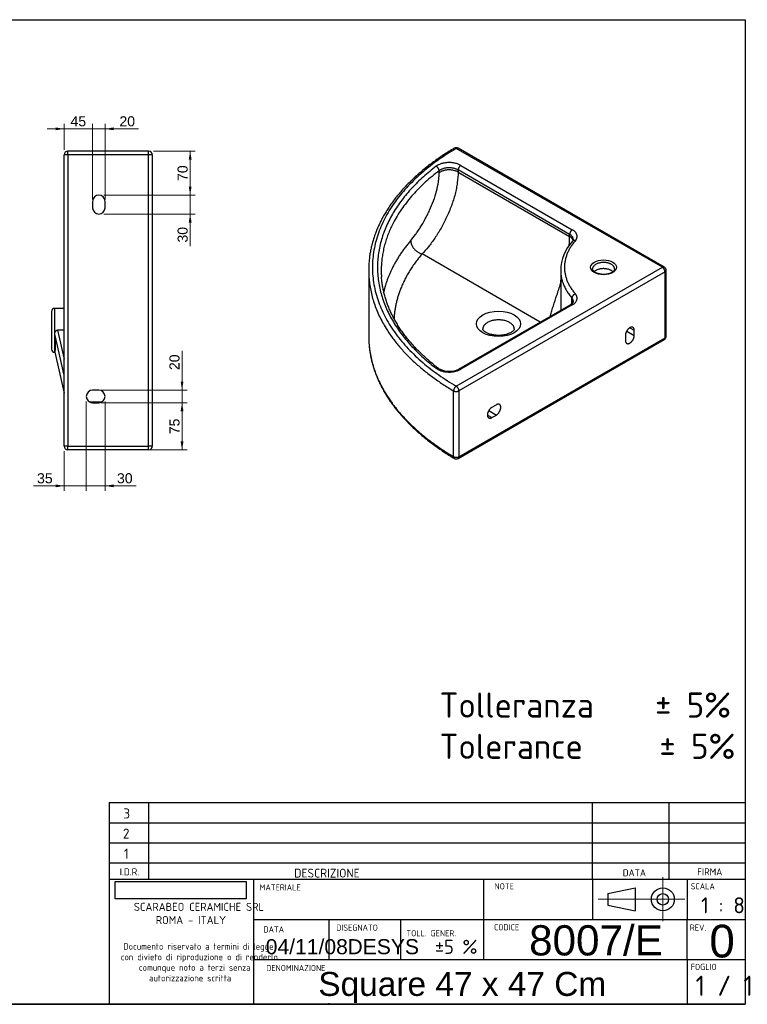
# Model space of a CAD drawing. Header units: millimetres. Extents: x 87 to 2279, y 58 to 1623.
# Tile 2 of 2: x 1123 to 2279, y 58 to 1623. Entities that reach past the tile are written whole.
import ezdxf
from ezdxf.enums import TextEntityAlignment as Align
from ezdxf.lldxf.tags import DXFTag

# ---------------------------------------------------------------- set-up
doc = ezdxf.new("R2010")
doc.units = ezdxf.units.MM
for name, color, linetype in [('1', 7, 'Continuous'), ('Default', 7, 'Continuous'), ('Predefinito', 7, 'Continuous'), ('SQUARE_E', 7, 'Continuous')]:
    doc.layers.add(name, color=color, linetype=linetype)
doc.styles.add('SEACAD_arial_ttf', font='arial.ttf')
doc.styles.add('SEACAD_seiso_ttf', font='seiso.ttf')
doc.styles.add('SEACAD_seiso_ttfB', font='seiso.ttf')
doc.styles.add('SEACAD_seiso_ttfBI', font='seiso.ttf')
tags = doc.linetypes.add('CENTER2', pattern=[28.575, 19.05, -3.175, 3.175, -3.175]).pattern_tags.tags
tags[10:11] = [DXFTag(74, 4), DXFTag(75, 0), DXFTag(340, '0'), DXFTag(46, 0.0), DXFTag(50, 0.0), DXFTag(44, 0.0), DXFTag(45, 0.0)]
tags[8:9] = [DXFTag(74, 4), DXFTag(75, 0), DXFTag(340, '0'), DXFTag(46, 0.0), DXFTag(50, 0.0), DXFTag(44, 0.0), DXFTag(45, 0.0)]
tags[6:7] = [DXFTag(74, 4), DXFTag(75, 0), DXFTag(340, '0'), DXFTag(46, 0.0), DXFTag(50, 0.0), DXFTag(44, 0.0), DXFTag(45, 0.0)]
tags[4:5] = [DXFTag(74, 4), DXFTag(75, 0), DXFTag(340, '0'), DXFTag(46, 0.0), DXFTag(50, 0.0), DXFTag(44, 0.0), DXFTag(45, 0.0)]
picture_1 = doc.add_image_def('image1.jpg', size_in_pixel=(300, 40))

# ---------------------------------------------------------------- blocks, each defined once
blk = doc.blocks.new('GDimGGroup12')
at = {"layer": 'Default', "linetype": 'Continuous', "lineweight": 9}
blk.add_hatch(color=136, dxfattribs=at).paths.add_polyline_path([(1179.8, 1451.6), (1179.8, 1447.1), (1193.4, 1449.3)])
at = {"layer": 'Default', "color": 136, "linetype": 'Continuous', "lineweight": 9}
for p, q in [((1193.4, 1416), (1193.4, 1457.3)), ((1238.4, 1337), (1238.4, 1457.3)), ((1166.2, 1449.3), (1265.6, 1449.3))]:
    blk.add_line(p, q, dxfattribs=at)
at = {"layer": 'Default', "color": 136, "linetype": 'Continuous', "lineweight": 9, "style": 'SEACAD_arial_ttf'}
blk.add_text('45', height=16, dxfattribs=at).set_placement((1203.4, 1469.3), align=Align.TOP_LEFT)
blk = doc.blocks.new('GDimGGroup13')
at = {"layer": 'Default', "linetype": 'Continuous', "lineweight": 9}
for points in [[(1395.8, 1357.6), (1391.3, 1357.6), (1393.5, 1344)], [(1395.8, 1300.4), (1393.5, 1314), (1391.3, 1300.4)]]:
    blk.add_hatch(color=136, dxfattribs=at).paths.add_polyline_path(points)
at = {"layer": 'Default', "color": 136, "linetype": 'Continuous', "lineweight": 9}
for p, q in [((1393.5, 1371.2), (1393.5, 1263)), ((1256.4, 1344), (1401.5, 1344)), ((1256.4, 1314), (1401.5, 1314))]:
    blk.add_line(p, q, dxfattribs=at)
at = {"layer": 'Default', "color": 136, "linetype": 'Continuous', "lineweight": 9, "style": 'SEACAD_arial_ttf'}
blk.add_text('30', height=16, rotation=90, dxfattribs=at).set_placement((1373.5, 1268.6), align=Align.TOP_LEFT)
blk = doc.blocks.new('GDimGGroup14')
at = {"layer": 'Default', "linetype": 'Continuous', "lineweight": 9}
for points in [[(1395.8, 1400.4), (1393.5, 1414), (1391.3, 1400.4)], [(1395.8, 1357.6), (1391.3, 1357.6), (1393.5, 1344)]]:
    blk.add_hatch(color=136, dxfattribs=at).paths.add_polyline_path(points)
at = {"layer": 'Default', "color": 136, "linetype": 'Continuous', "lineweight": 9}
for p, q in [((1335.4, 1414), (1401.5, 1414)), ((1393.5, 1344), (1393.5, 1414)), ((1256.4, 1344), (1401.5, 1344))]:
    blk.add_line(p, q, dxfattribs=at)
at = {"layer": 'Default', "color": 136, "linetype": 'Continuous', "lineweight": 9, "style": 'SEACAD_arial_ttf'}
blk.add_text('70', height=16, rotation=90, dxfattribs=at).set_placement((1373.5, 1366.5), align=Align.TOP_LEFT)
blk = doc.blocks.new('GDimGGroup15')
at = {"layer": 'Default', "linetype": 'Continuous', "lineweight": 9}
blk.add_hatch(color=136, dxfattribs=at).paths.add_polyline_path([(1272, 1451.6), (1258.4, 1449.3), (1272, 1447.1)])
at = {"layer": 'Default', "color": 136, "linetype": 'Continuous', "lineweight": 9}
for p, q in [((1238.4, 1337), (1238.4, 1457.3)), ((1258.4, 1337), (1258.4, 1457.3)), ((1211.2, 1449.3), (1311.7, 1449.3))]:
    blk.add_line(p, q, dxfattribs=at)
at = {"layer": 'Default', "color": 136, "linetype": 'Continuous', "lineweight": 9, "style": 'SEACAD_arial_ttf'}
blk.add_text('20', height=16, dxfattribs=at).set_placement((1281.1, 1469.3), align=Align.TOP_LEFT)
blk = doc.blocks.new('GDimGGroup16')
at = {"layer": 'Default', "linetype": 'Continuous', "lineweight": 9}
blk.add_hatch(color=136, dxfattribs=at).paths.add_polyline_path([(1179.8, 879.8), (1193.4, 882.1), (1179.8, 884.3)])
at = {"layer": 'Default', "color": 136, "linetype": 'Continuous', "lineweight": 9}
for p, q in [((1228.4, 1016.1), (1228.4, 874.1)), ((1193.4, 937.1), (1193.4, 874.1)), ((1144.7, 882.1), (1255.6, 882.1))]:
    blk.add_line(p, q, dxfattribs=at)
at = {"layer": 'Default', "color": 136, "linetype": 'Continuous', "lineweight": 9, "style": 'SEACAD_arial_ttf'}
blk.add_text('35', height=16, dxfattribs=at).set_placement((1150.3, 902.1), align=Align.TOP_LEFT)
blk = doc.blocks.new('GDimGGroup17')
at = {"layer": 'Default', "linetype": 'Continuous', "lineweight": 9}
blk.add_hatch(color=136, dxfattribs=at).paths.add_polyline_path([(1272, 879.8), (1272, 884.3), (1258.4, 882.1)])
at = {"layer": 'Default', "color": 136, "linetype": 'Continuous', "lineweight": 9}
for p, q in [((1228.4, 1016.1), (1228.4, 874.1)), ((1258.4, 1016.1), (1258.4, 874.1)), ((1201.2, 882.1), (1308, 882.1))]:
    blk.add_line(p, q, dxfattribs=at)
at = {"layer": 'Default', "color": 136, "linetype": 'Continuous', "lineweight": 9, "style": 'SEACAD_arial_ttf'}
blk.add_text('30', height=16, dxfattribs=at).set_placement((1277.3, 902.1), align=Align.TOP_LEFT)
blk = doc.blocks.new('GDimGGroup18')
at = {"layer": 'Default', "linetype": 'Continuous', "lineweight": 9}
for points in [[(1382.9, 1000.5), (1380.6, 1014.1), (1378.4, 1000.5)], [(1382.9, 952.7), (1378.4, 952.7), (1380.6, 939.1)]]:
    blk.add_hatch(color=136, dxfattribs=at).paths.add_polyline_path(points)
at = {"layer": 'Default', "color": 136, "linetype": 'Continuous', "lineweight": 9}
for p, q in [((1251.4, 1014.1), (1388.6, 1014.1)), ((1380.6, 939.1), (1380.6, 1014.1)), ((1207.4, 939.1), (1388.6, 939.1))]:
    blk.add_line(p, q, dxfattribs=at)
at = {"layer": 'Default', "color": 136, "linetype": 'Continuous', "lineweight": 9, "style": 'SEACAD_arial_ttf'}
blk.add_text('75', height=16, rotation=90, dxfattribs=at).set_placement((1360.6, 964.1), align=Align.TOP_LEFT)
blk = doc.blocks.new('GDimGGroup19')
at = {"layer": 'Default', "linetype": 'Continuous', "lineweight": 9}
for points in [[(1382.9, 1047.7), (1378.4, 1047.7), (1380.6, 1034.1)], [(1382.9, 1000.5), (1380.6, 1014.1), (1378.4, 1000.5)]]:
    blk.add_hatch(color=136, dxfattribs=at).paths.add_polyline_path(points)
at = {"layer": 'Default', "color": 136, "linetype": 'Continuous', "lineweight": 9}
for p, q in [((1380.6, 986.9), (1380.6, 1096.6)), ((1251.4, 1034.1), (1388.6, 1034.1)), ((1251.4, 1014.1), (1388.6, 1014.1))]:
    blk.add_line(p, q, dxfattribs=at)
at = {"layer": 'Default', "color": 136, "linetype": 'Continuous', "lineweight": 9, "style": 'SEACAD_arial_ttf'}
blk.add_text('20', height=16, rotation=90, dxfattribs=at).set_placement((1360.6, 1066), align=Align.TOP_LEFT)
blk = doc.blocks.new('SEANNOT_GROUP3')
at = {"layer": 'Default', "color": 7, "linetype": 'Continuous', "lineweight": 0, "style": 'SEACAD_arial_ttf'}
blk.add_text('04/11/08', height=24, dxfattribs=at).set_placement((1513.5, 161.8), align=Align.TOP_LEFT)
blk = doc.blocks.new('SEANNOT_GROUP4')
at = {"layer": 'Default', "color": 7, "linetype": 'Continuous', "lineweight": 0, "style": 'SEACAD_seiso_ttfB'}
blk.add_text('1 / 1', height=32, dxfattribs=at).set_placement((2196.2, 103.7), align=Align.TOP_LEFT)
blk = doc.blocks.new('SEANNOT_GROUP5')
at = {"layer": 'Predefinito', "color": 136, "linetype": 'CENTER2', "lineweight": 9}
for p, q in [((2144.4, 260.1), (2144.4, 190.1)), ((2179.4, 225.1), (2109.4, 225.1))]:
    blk.add_line(p, q, dxfattribs=at)
blk = doc.blocks.new('SEANNOT_GROUP6')
at = {"layer": 'Predefinito', "color": 136, "linetype": 'CENTER2', "lineweight": 9}
blk.add_line((2116.7, 225.1), (2041.4, 225.1), dxfattribs=at)
blk = doc.blocks.new('SEANNOT_GROUP7')
at = {"layer": 'Predefinito', "color": 7, "linetype": 'Continuous', "lineweight": 0, "style": 'SEACAD_arial_ttf'}
blk.add_text('Square 47 x 47 Cm', height=38, dxfattribs=at).set_placement((1597.1, 109.6), align=Align.TOP_LEFT)
blk = doc.blocks.new('SEANNOT_GROUP9')
at = {"layer": 'Predefinito', "color": 7, "linetype": 'Continuous', "lineweight": 0, "style": 'SEACAD_arial_ttf'}
blk.add_text('DESYS', height=24, dxfattribs=at).set_placement((1643.4, 161.8), align=Align.TOP_LEFT)
blk = doc.blocks.new('SEANNOT_GROUP11')
at = {"layer": 'Predefinito', "color": 7, "linetype": 'Continuous', "lineweight": 0, "style": 'SEACAD_arial_ttf'}
blk.add_text('8007/E', height=48, dxfattribs=at).set_placement((1931.9, 183.9), align=Align.TOP_LEFT)
blk = doc.blocks.new('SEANNOT_GROUP12')
at = {"layer": 'Predefinito', "color": 7, "linetype": 'Continuous', "lineweight": 0, "style": 'SEACAD_arial_ttf'}
blk.add_text('0', height=52, dxfattribs=at).set_placement((2218.3, 184.7), align=Align.TOP_LEFT)

msp = doc.modelspace()

# ---------------------------------------------------------------- linework, layer by layer
at = {"layer": '1', "color": 7, "linetype": 'Continuous'}
for p, q in [((86.9, 1622.8), (2274.9, 1622.8)), ((2274.9, 1622.8), (2274.9, 58.3)), ((1265, 378.8), (2274.9, 378.8)), ((2032.7, 257.2), (2032.7, 378.8)), ((2154.3, 257.2), (2154.3, 378.8)), ((1265, 346.8), (2274.9, 346.8)), ((1265, 314.8), (2274.9, 314.8)), ((1265, 282.8), (2274.9, 282.8)), ((1265, 257.2), (2274.9, 257.2)), ((2032.7, 257.2), (2032.7, 193.2)), ((2183.1, 257.2), (2183.1, 193.2)), ((2056.8, 234.2), (2100.3, 243.3)), ((2100.3, 243.3), (2100.3, 206.9)), ((2056.8, 234.2), (2056.8, 216)), ((2056.8, 216), (2100.3, 206.9)), ((1494.2, 193.2), (2274.9, 193.2)), ((2183.1, 129.2), (2183.1, 193.2)), ((1494.2, 129.2), (2274.9, 129.2)), ((2183.1, 129.2), (2183.1, 59.8)), ((2274.9, 58.3), (86.9, 58.3)), ((710.3, 58.5), (2274.9, 58.5))]:
    msp.add_line(p, q, dxfattribs=at)
for radius in [18.2, 9.12]:
    msp.add_circle((2144.4, 225.1), radius, dxfattribs=at)
at = {"layer": 'Predefinito', "color": 7, "linetype": 'Continuous'}
for p, q in [((1265, 378.8), (1265, 59.6)), ((1327.5, 378.8), (1327.5, 257.2)), ((1494.2, 257.2), (1494.2, 59.6)), ((1859.5, 257.2), (1859.5, 129.2)), ((1613.7, 193.2), (1613.7, 129.2)), ((1727.7, 193.2), (1727.7, 129.2)), ((1613.7, 59.8), (1613.7, 59.6))]:
    msp.add_line(p, q, dxfattribs=at)
at = {"layer": 'SQUARE_E', "color": 7, "linetype": 'Continuous'}
for p, q in [((1199.4, 1408), (1199.4, 1414)), ((1327.4, 1414), (1199.4, 1414)), ((1327.4, 1408), (1327.4, 1414)), ((2143.6, 1229.3), (1816.2, 1418.3)), ((2146.6, 1229.6), (1819.2, 1418.6)), ((1193.4, 945.1), (1193.4, 1408)), ((1199.4, 1408), (1193.4, 1408)), ((1327.4, 1408), (1199.4, 1408)), ((1199.4, 1408), (1199.4, 945.1)), ((1327.4, 945.1), (1327.4, 1408)), ((1333.4, 1408), (1327.4, 1408)), ((1333.4, 1408), (1333.4, 945.1)), ((1789, 1379.5), (1789, 1382.8)), ((1819.1, 1384), (1819.1, 1380.7)), ((1996.3, 1281.7), (1819.1, 1384)), ((1819.1, 1380.7), (1996.3, 1278.4)), ((1823.4, 1391.3), (2000.5, 1289)), ((1238.4, 1334), (1238.4, 1324)), ((1258.4, 1324), (1258.4, 1334)), ((1996.3, 1278.4), (1996.3, 1281.7)), ((1949.5, 1142.1), (1761.8, 1250.5)), ((1677.1, 1224.4), (1677.1, 1119.9)), ((1816.2, 1040.3), (2143.6, 1229.3)), ((2147.8, 1222), (1820.5, 1033)), ((1982.1, 1224.4), (1982.1, 1217.1)), ((2147.8, 1117.5), (2147.8, 1222)), ((2149.6, 1119.9), (2149.6, 1224.4)), ((1982.1, 1200.8), (1982.1, 1161)), ((2000, 1177.2), (2000, 1180.5)), ((1173.4, 1159.1), (1173.4, 1099.1)), ((1178.4, 1094.1), (1178.4, 1164.1)), ((1193.4, 1164.1), (1178.4, 1164.1)), ((1997.5, 1169.9), (1820.4, 1067.6)), ((2000.5, 1169.6), (1823.4, 1067.3)), ((1193.4, 1129.4), (1182.9, 1129.4)), ((1182.9, 1129.4), (1193.4, 1083.5)), ((2087, 1128.1), (2099, 1121.1)), ((2092, 1133.4), (2099, 1129.3)), ((2099, 1121.1), (2099, 1129.3)), ((1193.4, 1057.8), (1178.6, 1122.9)), ((1819.2, 925.7), (2146.6, 1114.7)), ((1820.5, 928.4), (2147.8, 1117.5)), ((2084.9, 1121.1), (2084.9, 1113)), ((1178.4, 1094.1), (1178.6, 1094.1)), ((1178.5, 1094.5), (1193.4, 1029.2)), ((1178.6, 1094.6), (1193.4, 1029.5)), ((1248.4, 1034.1), (1238.4, 1034.1)), ((1811.9, 928.5), (1811.9, 1033)), ((1820.5, 1033), (1820.5, 928.4)), ((1232.6, 1016), (1253.3, 1015.4)), ((1235.9, 1014.4), (1247, 1014.1)), ((1238.4, 1014.1), (1248.4, 1014.1)), ((1867.8, 1001.6), (1879.9, 994.6)), ((1879.9, 1010.9), (1872.8, 1006.8)), ((1865.7, 994.6), (1872.8, 990.5)), ((1872.8, 990.5), (1879.9, 994.6)), ((1199.4, 945.1), (1193.4, 945.1)), ((1199.4, 945.1), (1327.4, 945.1)), ((1199.4, 939.1), (1199.4, 945.1)), ((1327.4, 939.1), (1199.4, 939.1)), ((1333.4, 945.1), (1327.4, 945.1)), ((1327.4, 939.1), (1327.4, 945.1))]:
    msp.add_line(p, q, dxfattribs=at)
for centre, radius, start, end in [((1199.4, 1408), 6, 90, 180), ((1327.4, 1408), 6, 0, 90), ((1816.2, 1413.4), 6, 60, 120.6389), ((1248.4, 1334), 10, 0, 180), ((1248.4, 1324), 10, 180, 360), ((2052.5, 1222.8), 70.4, 137.145, 178.7152), ((1997.9, 1273.8), 4.31, 314.6424, 356.3319), ((2143.6, 1224.4), 6, 0, 60), ((1178.4, 1159.1), 5, 90, 180), ((2143.6, 1119.9), 6, 300, 360), ((1178.4, 1099.1), 5, 180, 270), ((1805.2, 1098), 34, 239.4166, 296.5754), ((1238.4, 1024.1), 10, 90, 270), ((1248.4, 1024.1), 10, 270, 90), ((1321.5, 1076.6), 101.2, 218.0393, 218.1457), ((1199.4, 945.1), 6, 180, 270), ((1327.4, 945.1), 6, 270, 360), ((1816.2, 930.9), 6, 239.3611, 300)]:
    msp.add_arc(centre, radius, start, end, dxfattribs=at)
for centre, major_axis in [((2050.2, 1229.3), (-20.5, 0)), ((1883.4, 1139.5), (-35, 0))]:
    msp.add_ellipse(centre, major_axis=major_axis, ratio=0.57735, dxfattribs=at)
for points, knots in [([(1813.2, 1418.6), (1811.5, 1417.6), (1807.4, 1415.1), (1800, 1410.5), (1791.9, 1405.1), (1783.9, 1399.6), (1776.1, 1393.9), (1768.6, 1388.1), (1761.4, 1382.2), (1754.5, 1376.2), (1747.8, 1370.1), (1741.4, 1363.8), (1735.3, 1357.5), (1729.4, 1351.1), (1723.9, 1344.6), (1718.6, 1338), (1713.7, 1331.3), (1709, 1324.6), (1704.7, 1317.7), (1700.6, 1310.9), (1696.9, 1303.9), (1693.5, 1296.9), (1690.4, 1289.9), (1687.6, 1282.8), (1685.2, 1275.7), (1683, 1268.5), (1681.2, 1261.3), (1679.7, 1254.1), (1678.6, 1246.9), (1677.8, 1240.8), (1677.6, 1237.4), (1677.5, 1236.2)], [0, 0, 0, 0, 0.018896, 0.054759, 0.090625, 0.126491, 0.162357, 0.198221, 0.234081, 0.269938, 0.305788, 0.341631, 0.377464, 0.413286, 0.449093, 0.484884, 0.520655, 0.556405, 0.592131, 0.62783, 0.663501, 0.699141, 0.734749, 0.770324, 0.805866, 0.841376, 0.876855, 0.912305, 0.94773, 0.983133, 1, 1, 1, 1]), ([(1743.9, 1271.9), (1746.3, 1274.8), (1748.8, 1277.9), (1752.6, 1283.1), (1753.9, 1284.9), (1756.5, 1288.7), (1757.8, 1290.7), (1761.6, 1296.8), (1764.2, 1301.1), (1767.9, 1307.9), (1769.1, 1310.3), (1771.5, 1315), (1772.7, 1317.5), (1776.1, 1324.9), (1778.2, 1329.9), (1781.9, 1340), (1783.5, 1345.3), (1786.2, 1355.4), (1787.3, 1360.4), (1788.3, 1367.8), (1788.6, 1370.2), (1788.9, 1375), (1789, 1377.3), (1789, 1379.5)], [0, 0, 0, 0, 0.125, 0.125, 0.1875, 0.1875, 0.25, 0.25, 0.375, 0.375, 0.4375, 0.4375, 0.5, 0.5, 0.625, 0.625, 0.75, 0.75, 0.875, 0.875, 0.9375, 0.9375, 1, 1, 1, 1]), ([(1819.1, 1380.7), (1819.1, 1375.3), (1818.7, 1369.6), (1817.5, 1360.8), (1817, 1357.8), (1815.8, 1351.8), (1815.1, 1348.7), (1812.7, 1339.5), (1810.8, 1333.3), (1807.4, 1324.1), (1806.2, 1321), (1803.6, 1314.8), (1802.3, 1311.8), (1798.1, 1302.9), (1795.1, 1297.1), (1790.4, 1288.7), (1788.7, 1285.9), (1785.5, 1280.7), (1783.8, 1278.1), (1780.5, 1273.2), (1778.8, 1270.8), (1775.4, 1266.2), (1773.6, 1263.9), (1768.5, 1257.6), (1765.2, 1253.8), (1761.8, 1250.5)], [0, 0, 0, 0, 0.125, 0.125, 0.1875, 0.1875, 0.25, 0.25, 0.375, 0.375, 0.4375, 0.4375, 0.5, 0.5, 0.625, 0.625, 0.6875, 0.6875, 0.75, 0.75, 0.8125, 0.8125, 0.875, 0.875, 1, 1, 1, 1]), ([(1995.6, 1264), (1995.8, 1266), (1995.9, 1267.9), (1996.2, 1272.8), (1996.3, 1275.6), (1996.3, 1278.4)], [0.8959609, 0.8959609, 0.8959609, 0.8959609, 0.9375, 0.9375, 1, 1, 1, 1]), ([(2037.2, 1221.1), (2037, 1221.3), (2036.2, 1221.7), (2035.1, 1222.5), (2034.1, 1223.5), (2033.4, 1224.5), (2033, 1225.5), (2032.7, 1226.3), (2032.8, 1226.7), (2032.8, 1226.9)], [0, 0, 0, 0, 0.084668, 0.246138, 0.407303, 0.569238, 0.734786, 0.909389, 1, 1, 1, 1]), ([(2067.7, 1226.8), (2067.7, 1226.7), (2067.7, 1226.3), (2067.5, 1225.5), (2067.1, 1224.5), (2066.3, 1223.5), (2065.3, 1222.5), (2064, 1221.5), (2062.4, 1220.6), (2060.6, 1219.8), (2058.6, 1219.1), (2056.5, 1218.6), (2054.2, 1218.2), (2051.8, 1218), (2049.4, 1218), (2047.1, 1218.2), (2044.7, 1218.5), (2042.5, 1219), (2040.5, 1219.6), (2038.7, 1220.3), (2037.7, 1220.8), (2037.2, 1221.1)], [0, 0, 0, 0, 0.024992, 0.084347, 0.138634, 0.190555, 0.245774, 0.299916, 0.353832, 0.407815, 0.462051, 0.516572, 0.571343, 0.626296, 0.681352, 0.736428, 0.791415, 0.846225, 0.900774, 0.954991, 1, 1, 1, 1]), ([(1787.9, 1068.7), (1786.5, 1069.8), (1783.1, 1072.4), (1777, 1077.3), (1770.4, 1083), (1763.9, 1088.9), (1757.7, 1094.8), (1751.8, 1100.9), (1746.2, 1107), (1740.9, 1113.2), (1735.9, 1119.5), (1731.1, 1125.8), (1726.7, 1132.2), (1722.6, 1138.7), (1718.7, 1145.3), (1715.2, 1151.9), (1711.9, 1158.5), (1709, 1165.2), (1706.4, 1171.9), (1704.1, 1178.7), (1702.2, 1185.5), (1700.5, 1192.4), (1699.2, 1199.2), (1698.2, 1206.1), (1697.6, 1211.2), (1697.5, 1213.7), (1697.4, 1214.1)], [0, 0, 0, 0, 0.023036, 0.066886, 0.110738, 0.154596, 0.198462, 0.242339, 0.286229, 0.330135, 0.374061, 0.41801, 0.461985, 0.505991, 0.550032, 0.59411, 0.63823, 0.682394, 0.726604, 0.770862, 0.815167, 0.859519, 0.903914, 0.948349, 0.992817, 1, 1, 1, 1]), ([(1982.1, 1217.1), (1982.1, 1216.3), (1982.1, 1215.3), (1982.1, 1213.1), (1982.2, 1211.9), (1982.3, 1208), (1982.4, 1205.3), (1982.4, 1203.1)], [0.7501578, 0.7501578, 0.7501578, 0.7501578, 0.8125, 0.8125, 0.875, 0.875, 1, 1, 1, 1]), ([(1982.4, 1203.1), (1982.4, 1202), (1982.3, 1201.1), (1982.3, 1199.7), (1982.3, 1199.3), (1982.2, 1198.8), (1982.1, 1198.9), (1982.1, 1199.4), (1982.1, 1200), (1982.1, 1201.5), (1982.1, 1202.5), (1982.1, 1204.7), (1982.2, 1205.9), (1982.2, 1207.8), (1982.2, 1208.4), (1982.3, 1208.9)], [0, 0, 0, 0, 0.0625, 0.0625, 0.125, 0.125, 0.1875, 0.1875, 0.25, 0.25, 0.3125, 0.3125, 0.375, 0.375, 0.4025063, 0.4025063, 0.4025063, 0.4025063]), ([(1965.5, 1151.4), (1965.7, 1151.9), (1965.8, 1152.4), (1966.6, 1155.3), (1967.3, 1157.8), (1968.8, 1162.8), (1969.6, 1165.5), (1972.2, 1173.6), (1974.1, 1179.3), (1977, 1188.1), (1978, 1191.1), (1980, 1197.2), (1981, 1200.4), (1982, 1203.7), (1982.1, 1203.9), (1982.1, 1204.1)], [0.1112508, 0.1112508, 0.1112508, 0.1112508, 0.125, 0.125, 0.1875, 0.1875, 0.25, 0.25, 0.375, 0.375, 0.4375, 0.4375, 0.5, 0.5, 0.5031282, 0.5031282, 0.5031282, 0.5031282]), ([(2002.1, 1175.3), (2002.1, 1175.1), (2002.1, 1174.7), (2001.9, 1174.1), (2001.5, 1173.3), (2000.8, 1172.4), (1999.9, 1171.5), (1998.8, 1170.6), (1997.9, 1170.1), (1997.5, 1169.9)], [0, 0, 0, 0, 0.157569, 0.317766, 0.4639, 0.602981, 0.750605, 0.89534, 1, 1, 1, 1]), ([(1178.6, 1122.9), (1178.5, 1123.6), (1178.5, 1124.4), (1178.7, 1125.4), (1178.8, 1125.8), (1179.1, 1126.5), (1179.2, 1126.8), (1179.5, 1127.3), (1179.6, 1127.4), (1179.8, 1127.7), (1179.9, 1127.9), (1180.3, 1128.3), (1180.6, 1128.5), (1181.2, 1129), (1181.5, 1129.1), (1182, 1129.3), (1182.2, 1129.4), (1182.6, 1129.4), (1182.8, 1129.4), (1182.9, 1129.4)], [0, 0, 0, 0, 0.25, 0.25, 0.375, 0.375, 0.5, 0.5, 0.5625, 0.5625, 0.625, 0.625, 0.75, 0.75, 0.875, 0.875, 0.9375, 0.9375, 1, 1, 1, 1]), ([(1908.4, 1131.3), (1908.4, 1131.2), (1908.3, 1131), (1908.2, 1130.5), (1907.9, 1129.8), (1907.3, 1129.1), (1906.5, 1128.2), (1905.4, 1127.2), (1904, 1126.2), (1902.4, 1125.3), (1900.5, 1124.4), (1898.4, 1123.5), (1896, 1122.8), (1893.5, 1122.1), (1890.8, 1121.7), (1888, 1121.3), (1885.2, 1121.1), (1882.3, 1121.1), (1879.4, 1121.3), (1876.6, 1121.6), (1873.9, 1122), (1871.3, 1122.6), (1868.9, 1123.3), (1866.7, 1124.2), (1864.7, 1125.1), (1863, 1126.1), (1861.6, 1127), (1860.4, 1128), (1859.6, 1128.9), (1859, 1129.7), (1858.6, 1130.3), (1858.4, 1130.8), (1858.4, 1131.1), (1858.4, 1131.3), (1858.4, 1131.3)], [0, 0, 0, 0, 0.043318, 0.077504, 0.108857, 0.138415, 0.169656, 0.200044, 0.230227, 0.260482, 0.290971, 0.321776, 0.35291, 0.384349, 0.416048, 0.447952, 0.479999, 0.512126, 0.544271, 0.576351, 0.6083, 0.640057, 0.671564, 0.702768, 0.733634, 0.76415, 0.794349, 0.824337, 0.854324, 0.884581, 0.915708, 0.948793, 0.986076, 1, 1, 1, 1]), ([(1677.5, 1108.2), (1677.6, 1107.4), (1677.7, 1104.5), (1678.4, 1098.8), (1679.5, 1091.7), (1680.9, 1084.4), (1682.6, 1077.3), (1684.7, 1070.1), (1687.1, 1063), (1689.8, 1055.9), (1692.8, 1048.9), (1696.2, 1041.9), (1699.8, 1034.9), (1703.8, 1028.1), (1708, 1021.2), (1712.6, 1014.5), (1717.5, 1007.8), (1722.7, 1001.2), (1728.2, 994.7), (1733.9, 988.3), (1740, 981.9), (1746.3, 975.7), (1752.9, 969.5), (1759.8, 963.5), (1767, 957.5), (1774.4, 951.7), (1782.1, 946), (1790, 940.4), (1798.1, 935), (1806, 930), (1810.8, 927.2), (1813.2, 925.7)], [0, 0, 0, 0, 0.010201, 0.045563, 0.080934, 0.11632, 0.151725, 0.187154, 0.22261, 0.258095, 0.293612, 0.329161, 0.364742, 0.400355, 0.435998, 0.47167, 0.507369, 0.543092, 0.578837, 0.614602, 0.650385, 0.686182, 0.721991, 0.757811, 0.793639, 0.829473, 0.865313, 0.901156, 0.937002, 0.972849, 1, 1, 1, 1])]:
    msp.add_open_spline(points, degree=3, knots=knots, dxfattribs=at)
for points, weights in [([(1816.2, 1418.3), (1497.1, 1229.3), (1816.2, 1040.3)], [1, 0.71609505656, 1]), ([(1816.2, 1418.3), (1814.4, 1419.3), (1813.2, 1418.6)], [1, 0.92268358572, 1]), ([(1819.2, 1418.6), (1818, 1419.3), (1816.2, 1418.3)], [1, 0.923879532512, 1]), ([(1823.4, 1391.3), (1802.2, 1403.5), (1784.2, 1389.8)], [1, 0.656532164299, 1]), ([(1784.2, 1389.8), (1574.3, 1229.3), (1784.2, 1068.9)], [1, 0.79788010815, 1]), ([(1789, 1382.8), (1703.2, 1317.2), (1697.4, 1235)], [1, 0.954364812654, 1]), ([(1789, 1382.8), (1789, 1387.7), (1784.2, 1389.8)], [1, 0.707106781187, 1]), ([(1819.1, 1384), (1802.9, 1393.4), (1789, 1382.8)], [1, 0.656532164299, 1]), ([(1819.1, 1380.7), (1802.9, 1390.1), (1789, 1379.5)], [1, 0.656532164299, 1]), ([(1823.4, 1391.3), (1819.1, 1388.9), (1819.1, 1384)], [1, 0.707106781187, 1]), ([(2000.5, 1289), (1996.3, 1286.6), (1996.3, 1281.7)], [1, 0.707106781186, 1]), ([(2005.4, 1271.7), (2013.8, 1281.4), (2000.5, 1289)], [1, 0.811107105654, 1]), ([(1743.9, 1271.9), (1710.7, 1233), (1700.9, 1190)], [1, 0.986656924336, 1]), ([(1743.9, 1271.9), (1743.9, 1255.6), (1761.8, 1250.5)], [1, 0.707106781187, 1]), ([(2005.4, 1271.7), (1968.7, 1229.3), (2005.4, 1186.9)], [1, 0.894220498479, 1]), ([(2002.2, 1273.5), (2002.2, 1278.3), (1996.3, 1281.7)], [1, 0.92405854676, 1]), ([(2001.9, 1272), (2000.9, 1275.8), (1996.3, 1278.4)], [1, 0.950941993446, 1]), ([(2005.4, 1271.7), (2002.5, 1272.5), (2000.9, 1270.7)], [1, 0.875976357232, 1]), ([(1761.8, 1250.5), (1720.4, 1201.9), (1717.3, 1147.7)], [1, 0.977497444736, 1]), ([(1677.5, 1235.9), (1676.7, 1224.6), (1677.5, 1213.3)], [1, 0.999153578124, 1]), ([(1697.4, 1235), (1696.7, 1224.5), (1697.4, 1213.9)], [1, 0.99918631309, 1]), ([(1982.1, 1224.4), (1982.1, 1201.2), (2000, 1180.5)], [1, 0.973195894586, 1]), ([(2036.4, 1223.3), (2035.9, 1222.8), (2035.4, 1222.4)], [1, 0.998542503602, 1]), ([(2065.1, 1222.4), (2051.9, 1234.7), (2036.4, 1223.3)], [1, 0.570672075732, 1]), ([(2067.7, 1226.8), (2067.7, 1226.8), (2067.7, 1226.9)], [1, 0.999995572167, 1]), ([(2146.6, 1229.6), (2145.3, 1230.3), (2143.6, 1229.3)], [1, 0.92387953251, 1]), ([(2147.8, 1222), (2147.8, 1226.9), (2143.6, 1229.3)], [1, 0.707106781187, 1]), ([(2147.8, 1222), (2149.6, 1223), (2149.6, 1224.4)], [1, 0.923879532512, 1]), ([(1677.5, 1213.3), (1684.8, 1108.3), (1811.9, 1033)], [1, 0.933739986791, 1]), ([(2005.4, 1186.9), (2000, 1185.4), (2000, 1180.5)], [1, 0.707106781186, 1]), ([(2002.2, 1175.3), (2002.2, 1178), (2000, 1180.5)], [1, 0.973224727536, 1]), ([(2001.9, 1173.9), (2001.4, 1175.7), (2000, 1177.2)], [1, 0.98883221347, 1]), ([(2000.5, 1169.6), (2013.8, 1177.2), (2005.4, 1186.9)], [1, 0.811107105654, 1]), ([(2000.5, 1169.6), (1998.8, 1170.6), (1997.5, 1169.9)], [1, 0.923879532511, 1]), ([(1178.6, 1094.6), (1180.8, 1098.9), (1178.6, 1122.9)], [1, 0.820651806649, 1]), ([(1677.1, 1119.9), (1677.1, 1114.2), (1677.5, 1108.5)], [1, 0.999783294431, 1]), ([(2146.6, 1114.7), (2147.8, 1115.4), (2147.8, 1117.5)], [1, 0.923879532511, 1]), ([(2147.8, 1117.5), (2149.6, 1118.5), (2149.6, 1119.9)], [1, 0.923879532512, 1]), ([(1677.5, 1108.5), (1685, 1003.6), (1811.9, 928.5)], [1, 0.933951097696, 1]), ([(1787.9, 1068.7), (1786.4, 1069.8), (1784.2, 1068.9)], [1, 0.908832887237, 1]), ([(1784.2, 1068.9), (1802.2, 1055.1), (1823.4, 1067.3)], [1, 0.656532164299, 1]), ([(1823.4, 1067.3), (1821.6, 1068.3), (1820.4, 1067.6)], [1, 0.924337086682, 1]), ([(1816.2, 1040.3), (1811.9, 1037.9), (1811.9, 1033)], [1, 0.707106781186, 1]), ([(1811.9, 1033), (1816.2, 1030.5), (1820.5, 1033)], [1, 0.702569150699, 1]), ([(1820.5, 1033), (1820.5, 1037.9), (1816.2, 1040.3)], [1, 0.707106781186, 1]), ([(1811.9, 928.5), (1816.2, 926), (1820.5, 928.4)], [1, 0.702569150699, 1]), ([(1811.9, 928.5), (1811.9, 926.5), (1813.2, 925.7)], [1, 0.925114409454, 1]), ([(1819.2, 925.7), (1820.5, 926.4), (1820.5, 928.4)], [1, 0.923879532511, 1])]:
    msp.add_rational_spline(points, weights, degree=2, dxfattribs=at)
for points, weights in [([(2067.7, 1226.9), (2067.7, 1236.9), (2050.3, 1237), (2032.8, 1237), (2032.7, 1226.9)], [1, 0.708151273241, 1, 0.708151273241, 1]), ([(1908.4, 1131.3), (1908.4, 1145.8), (1883.4, 1145.8), (1858.4, 1145.8), (1858.4, 1131.3)], [1, 0.70702512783, 1, 0.70702512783, 1]), ([(2099, 1129.3), (2099, 1137.5), (2092, 1133.4), (2084.9, 1129.3), (2084.9, 1121.1)], [1, 0.707106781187, 1, 0.707106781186, 1]), ([(2084.9, 1113), (2084.9, 1104.8), (2092, 1108.9), (2099, 1113), (2099, 1121.1)], [1, 0.707106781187, 1, 0.707106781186, 1]), ([(1872.8, 1006.8), (1865.7, 1002.7), (1865.7, 994.6), (1865.7, 986.4), (1872.8, 990.5)], [1, 0.707106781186, 1, 0.707106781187, 1]), ([(1879.9, 994.6), (1886.9, 998.7), (1886.9, 1006.8), (1886.9, 1015), (1879.9, 1010.9)], [1, 0.707106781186, 1, 0.707106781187, 1])]:
    msp.add_rational_spline(points, weights, degree=2, knots=[0, 0, 0, 0.5, 0.5, 1, 1, 1], dxfattribs=at)
for points in [[(1999.9, 1171.5), (2000, 1173.3), (2000, 1175.2), (2000, 1177.2)], [(1178.5, 1094.5), (1178.5, 1094.5), (1178.5, 1094.6), (1178.6, 1094.6)]]:
    msp.add_open_spline(points, degree=3, dxfattribs=at)

# ---------------------------------------------------------------- block references
at = {"layer": 'Default'}
for name in ['GDimGGroup12', 'GDimGGroup15', 'GDimGGroup14', 'GDimGGroup13', 'GDimGGroup19', 'GDimGGroup16', 'GDimGGroup17', 'GDimGGroup18', 'SEANNOT_GROUP3', 'SEANNOT_GROUP4']:
    msp.add_blockref(name, (0, 0), dxfattribs=at)
at = {"layer": 'Predefinito'}
for name in ['SEANNOT_GROUP5', 'SEANNOT_GROUP6', 'SEANNOT_GROUP11', 'SEANNOT_GROUP12', 'SEANNOT_GROUP9', 'SEANNOT_GROUP7']:
    msp.add_blockref(name, (0, 0), dxfattribs=at)

# ---------------------------------------------------------------- texts
at = {"layer": '1', "color": 7, "linetype": 'Continuous', "style": 'SEACAD_seiso_ttf'}
for s, height, p in [('NOTE', 9.79, (1877, 250.6)), ('SCALA', 9.79, (2188.6, 250.6)), ('MATERIALE', 9.79, (1503.8, 248.9)), ('1 : 8', 25.6, (2205, 228.4)), ('DATA', 9.79, (1509.9, 182.1)), ('DISEGNATO', 9.79, (1625.5, 185)), ('TOLL. GENER.', 9.792, (1737.1, 176.1)), ('CODICE', 9.79, (1876.2, 185.6)), ('REV.', 9.79, (2187.2, 185.1)), ('±5 %', 22.4, (1782.3, 160.8)), ('DENOMINAZIONE', 9.767, (1514.3, 120.8)), ('FOGLIO', 9.79, (2188.6, 122.6))]:
    msp.add_text(s, height=height, dxfattribs=at).set_placement(p, align=Align.TOP_LEFT)
at = {"layer": 'Default', "color": 7, "linetype": 'Continuous', "style": 'SEACAD_seiso_ttf'}
for s, p in [('Tolleranza    ± 5%', (1789.6, 553.7)), ('Tolerance     ± 5%', (1789.6, 488.2))]:
    msp.add_text(s, height=40, dxfattribs=at).set_placement(p, align=Align.TOP_LEFT)
at = {"layer": 'Predefinito', "color": 7, "linetype": 'Continuous'}
for s, height, style, p in [('3', 16, 'SEACAD_seiso_ttf', (1287.4, 369.5)), ('2', 16, 'SEACAD_seiso_ttf', (1286.7, 337.5)), ('1', 16, 'SEACAD_seiso_ttf', (1288.3, 305.5)), ('I.D.R.', 11.2, 'SEACAD_seiso_ttf', (1281.7, 274.3)), ('DESCRIZIONE', 14, 'SEACAD_seiso_ttf', (1558.8, 273.7)), ('DATA', 11.2, 'SEACAD_seiso_ttf', (2080.7, 272.9)), ('FIRMA', 11.2, 'SEACAD_seiso_ttf', (2198.8, 274.3)), ('SCARABEO CERAMICHE SRL', 12.8, 'SEACAD_seiso_ttfBI', (1304.1, 219.5)), ('ROMA - ITALY', 12.8, 'SEACAD_seiso_ttfBI', (1338.9, 198.5)), ('Documento riservato a termini di legge', 10.24, 'SEACAD_seiso_ttf', (1287.3, 155.3)), ('con divieto di riproduzione o di renderlo', 10.24, 'SEACAD_seiso_ttf', (1283.4, 138.5)), ('comunque noto a terzi senza ', 10.24, 'SEACAD_seiso_ttf', (1312.1, 121.8)), ('autorizzazione scritta', 10.24, 'SEACAD_seiso_ttf', (1328.2, 105))]:
    msp.add_text(s, height=height, dxfattribs=dict(at, style=style)).set_placement(p, align=Align.TOP_LEFT)

# ---------------------------------------------------------------- pictures from other files: only their frames are drawn
image = msp.add_image(picture_1, insert=(1274.3, 225.8), size_in_units=(208.2, 27.8))

doc.saveas('drawing.dxf')
